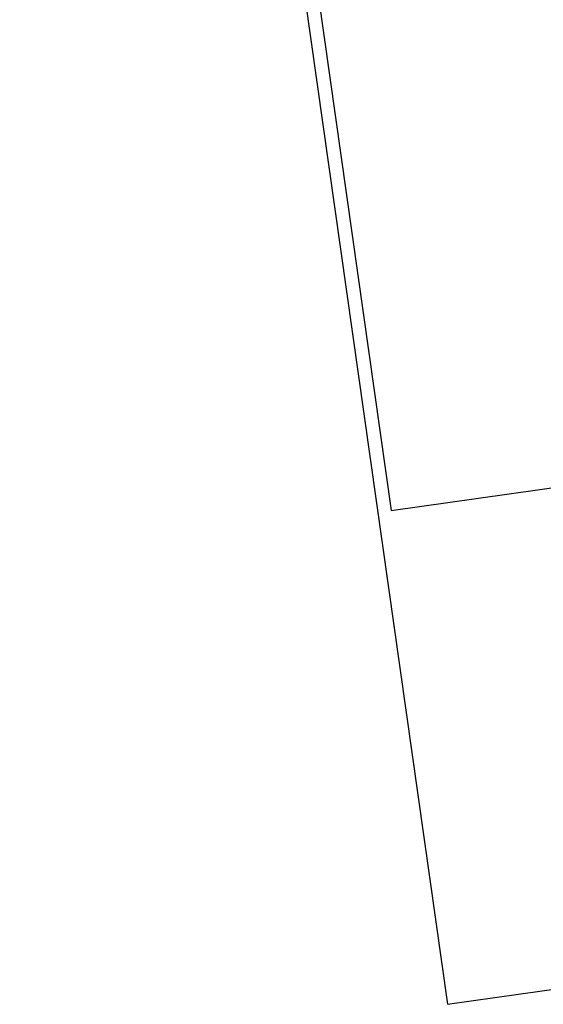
# Model space of a CAD drawing. Extents: x 446457 to 447032, y 444506 to 445688.
# Tile 1 of 83: x 446457 to 446652, y 444506 to 444872. Entities that reach past the tile are written whole.
import ezdxf

# ---------------------------------------------------------------- set-up
doc = ezdxf.new("R2010")
doc.units = 0
doc.header["$LTSCALE"] = 2
doc.header["$MEASUREMENT"] = 0
doc.linetypes.add('AUSGEZOGEN', pattern=[0])
doc.layers.get('0').update_dxf_attribs({"linetype": 'AUSGEZOGEN'})
for name, color, linetype in [('FBRTOP', 250, 'AUSGEZOGEN'), ('Planeinteilung', 250, 'CONTINUOUS'), ('RAHMEN', 7, 'AUSGEZOGEN')]:
    doc.layers.add(name, color=color, linetype=linetype)

# ---------------------------------------------------------------- blocks, each defined once
blk = doc.blocks.new('1135420')
for p, q in [((1135, 0), (1135, 297)), ((0, 0), (1135, 0))]:
    blk.add_line(p, q)
at = {"layer": 'RAHMEN'}
for p, q in [((950, 5), (950, 415)), ((25, 5), (950, 5))]:
    blk.add_line(p, q, dxfattribs=at)

msp = doc.modelspace()

# ---------------------------------------------------------------- linework, layer by layer
at = {"layer": 'FBRTOP', "const_width": 0.5}
for points in [[(446727.61, 445203.66, 0.000005), (446731.55, 445175.83, 0.000006)], [(446734.44, 445155.44, 0.000005), (446738.34, 445127.87, 0.000006), (446741.35, 445106.67, 0.000262)], [(446769.38, 444909.08, 0.000143), (446772.83, 444884.71, 0.000117), (446776.4, 444859.65, -0.00009), (446779.96, 444834.59, -0.000035), (446781.73, 444822.09, -0.000036), (446783.44, 444810.04, -0.000285), (446784.88, 444799.82, 0.000197), (446786.97, 444785, 0.000526), (446790.16, 444762.56, -0.000443), (446793.96, 444735.9, -0.000393), (446797.87, 444708.16, 0.000518), (446800.84, 444687.14, 0.000013), (446804.38, 444662.22, 0.000014), (446807.84, 444637.9, 0.000003), (446809.64, 444625.26, 0.000005), (446810.73, 444617.58, 0.000318)]]:
    msp.add_lwpolyline(points, format="xyb", dxfattribs=at)

# ---------------------------------------------------------------- block references
at = {"layer": 'Planeinteilung', "linetype": 'Continuous', "rotation": 278.0670990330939}
msp.add_blockref('1135420', (446457.28, 445629.54), dxfattribs=at)

doc.saveas('drawing.dxf')
